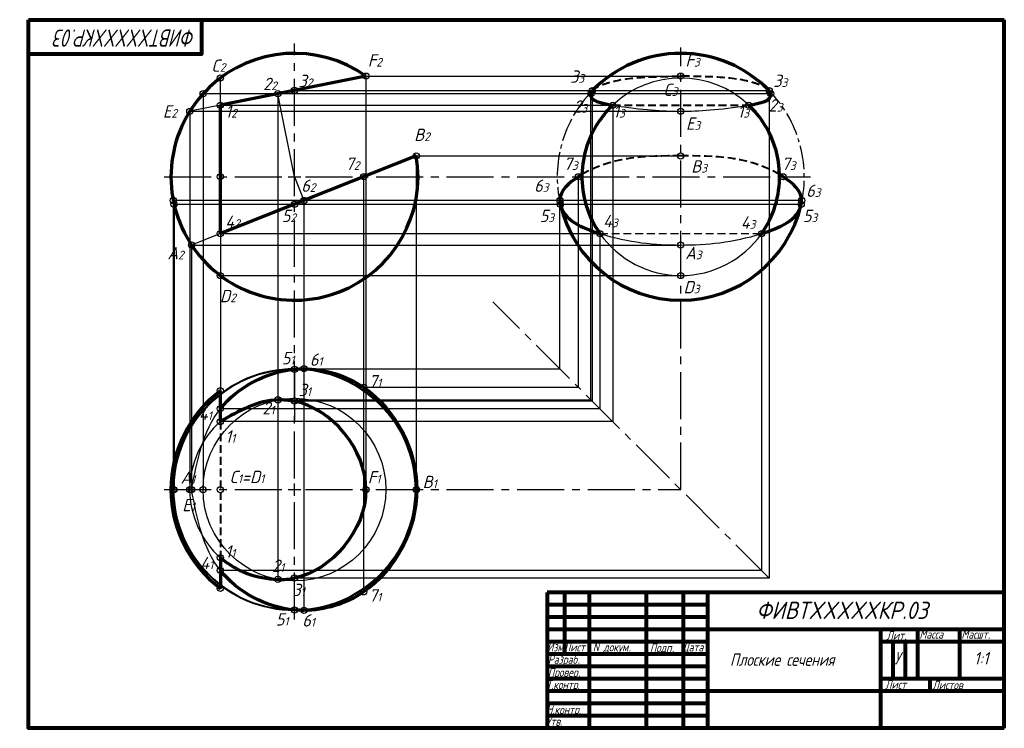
# Paper-space layout 'Layout1' of a CAD drawing. Header units: millimetres. Extents: x -739 to -341, y -511 to -224.
import ezdxf

# ---------------------------------------------------------------- set-up
doc = ezdxf.new("R2010")
doc.units = ezdxf.units.MM
doc.header["$PDMODE"] = 32
doc.header["$PDSIZE"] = 2.5
doc.linetypes.add('CENTER2', pattern=[28.575000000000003, 19.05, -3.175, 3.175, -3.175])
doc.linetypes.add('HIDDEN2', pattern=[4.762499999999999, 3.175, -1.5875])
doc.styles.add('ISO Proportional', font='GOST_B.TTF', dxfattribs={"oblique": 15, "height": 3.5})
doc.styles.get("Standard").update_dxf_attribs({"font": 'GOST_B.TTF', "oblique": 15, "height": 5})

psp = doc.layouts.get("Layout1")

# ---------------------------------------------------------------- linework, layer by layer
at = {"color": 0, "lineweight": 70}
for p, q in [((-598.9481017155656, -246.6070549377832), (-657.8721329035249, -258.3918611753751)), ((-578.5895555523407, -278.952218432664), (-657.872132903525, -310.3918611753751))]:
    psp.add_line(p, q, dxfattribs=at)
at = {"color": 0}
for p, q in [((-627.872132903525, -289.8918611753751), (-627.872132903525, -284.8918611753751)), ((-471.5049102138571, -289.8918611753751), (-471.5049102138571, -284.8918611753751)), ((-630.372132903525, -287.3918611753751), (-625.372132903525, -287.3918611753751)), ((-474.0049102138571, -287.3918611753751), (-469.0049102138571, -287.3918611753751)), ((-630.3721329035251, -414.0791118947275), (-625.3721329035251, -414.0791118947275)), ((-627.8721329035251, -416.5791118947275), (-627.8721329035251, -411.5791118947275))]:
    psp.add_line(p, q, dxfattribs=at)
at = {"color": 0, "linetype": 'CENTER2'}
psp.add_line((-435.6926189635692, -449.8914031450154), (-547.6026636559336, -337.981358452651), dxfattribs=at)
at = {"lineweight": 80}
for p, q in [((-340.5322627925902, -455.7580912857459), (-525.5322627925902, -455.7580912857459)), ((-460.5322627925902, -460.7580912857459), (-525.5322627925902, -460.7580912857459)), ((-460.5322627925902, -465.7580912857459), (-525.5322627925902, -465.7580912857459)), ((-340.5322627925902, -470.7580912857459), (-525.5322627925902, -470.7580912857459)), ((-390.5322627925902, -510.7580912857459), (-390.5322627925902, -470.7580912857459)), ((-460.5322627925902, -475.7580912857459), (-525.5322627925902, -475.7580912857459)), ((-340.5322627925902, -475.7580912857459), (-390.5322627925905, -475.7580912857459)), ((-460.5322627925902, -480.7580912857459), (-525.5322627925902, -480.7580912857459)), ((-460.5322627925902, -485.7580912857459), (-525.5322627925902, -485.7580912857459)), ((-460.5322627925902, -490.7580912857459), (-525.5322627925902, -490.7580912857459)), ((-340.5322627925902, -490.7580912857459), (-390.5322627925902, -490.7580912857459)), ((-340.5322627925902, -495.7580912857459), (-525.5322627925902, -495.7580912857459)), ((-460.5322627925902, -500.7580912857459), (-525.5322627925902, -500.7580912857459)), ((-460.5322627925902, -505.7580912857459), (-525.5322627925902, -505.7580912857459))]:
    psp.add_line(p, q, dxfattribs=at)
for points in [[(-735.5322627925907, -223.758091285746), (-340.5322627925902, -223.7580912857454)], [(-665.5322627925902, -223.7580912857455), (-665.5322627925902, -223.7580912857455), (-665.5322627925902, -237.7580912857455), (-735.5322627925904, -237.7580912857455)], [(-735.5322627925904, -510.7580912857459), (-735.5322627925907, -223.758091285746)], [(-340.5322627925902, -510.7580912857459), (-340.5322627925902, -223.7580912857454)], [(-518.5322627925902, -455.7580912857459), (-518.5322627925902, -480.7580912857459)], [(-508.5322627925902, -455.7580912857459), (-508.5322627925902, -510.7580912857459)], [(-485.5322627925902, -455.7580912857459), (-485.5322627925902, -510.7580912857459)], [(-470.5322627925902, -455.7580912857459), (-470.5322627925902, -510.7580912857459)], [(-460.5322627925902, -510.7580912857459), (-460.5322627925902, -455.7580912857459)], [(-375.5322627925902, -490.7580912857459), (-375.5322627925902, -470.7580912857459)], [(-358.5322627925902, -490.7580912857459), (-358.5322627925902, -470.7580912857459)], [(-385.5322627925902, -490.7580912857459), (-385.5322627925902, -475.7580912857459)], [(-380.5322627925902, -490.7580912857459), (-380.5322627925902, -475.7580912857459)], [(-370.5322627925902, -495.7580912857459), (-370.5322627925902, -490.7580912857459)], [(-340.5322627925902, -510.7580912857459), (-735.5322627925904, -510.7580912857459), (-735.5322627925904, -510.7580912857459)], [(-340.5322627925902, -510.7580912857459), (-525.5322627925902, -510.7580912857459)]]:
    psp.add_lwpolyline(points, dxfattribs=at)
at = {"color": 0, "linetype": 'CENTER2'}
for points in [[(-627.872132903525, -466.7454946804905), (-627.872132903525, -233.4286335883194)], [(-471.5049102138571, -414.0791118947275), (-471.5049102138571, -234.9585422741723)], [(-680.5945768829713, -287.3918611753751), (-511.4951413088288, -287.3918611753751)], [(-511.4951413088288, -287.3918611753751), (-431.5146790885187, -287.3918611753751)], [(-431.5146790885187, -287.3918611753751), (-418.9321647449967, -287.3918611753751)], [(-680.6146761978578, -414.0791118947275), (-471.5049102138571, -414.0791118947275)]]:
    psp.add_lwpolyline(points, dxfattribs=at)
at = {"color": 5}
for points in [[(-598.9481017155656, -246.6070549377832), (-471.5049102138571, -246.6070549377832)], [(-598.9481017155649, -246.6070549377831), (-598.9481017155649, -414.0791118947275)], [(-435.1440044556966, -253.738015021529), (-664.8510261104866, -253.738015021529)], [(-627.872132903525, -287.3918611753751), (-634.6029021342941, -253.738015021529)], [(-634.6029021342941, -253.738015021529), (-634.6029021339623, -450.4400176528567)], [(-657.8721329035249, -258.3918611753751), (-670.2577025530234, -260.8689751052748)], [(-670.2577025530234, -260.8689751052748), (-471.5049102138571, -260.8689751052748)], [(-670.2577025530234, -260.8689751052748), (-670.2577025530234, -414.0791118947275)]]:
    psp.add_lwpolyline(points, dxfattribs=at)
at = {"color": 6}
for points in [[(-657.872132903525, -258.3918611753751), (-657.872132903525, -247.3918611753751)], [(-657.872132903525, -310.3918611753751), (-657.872132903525, -327.3918611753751)], [(-657.872132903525, -327.3918611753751), (-657.872132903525, -381.3529755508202)]]:
    psp.add_lwpolyline(points, dxfattribs=at)
at = {"color": 0}
for points in [[(-664.8507581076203, -253.7380162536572), (-664.8507581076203, -414.0791118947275)], [(-628.4101173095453, -252.4994580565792), (-435.6926189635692, -252.4994580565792)], [(-507.8658159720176, -377.7182061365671), (-507.8658159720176, -253.738015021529)], [(-507.317201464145, -252.4994580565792), (-507.3384363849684, -378.2668391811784)], [(-435.6926189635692, -252.4994580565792), (-435.6926189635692, -449.8914031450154)], [(-657.8721329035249, -258.3918611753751), (-499.0548648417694, -258.3918611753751)], [(-499.0548648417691, -258.3918611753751), (-499.0548648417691, -386.5291572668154)], [(-599.872132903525, -287.3918611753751), (-599.872132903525, -455.5037422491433)], [(-512.9295405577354, -372.6544815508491), (-512.9299125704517, -287.3918611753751)], [(-422.434118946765, -296.9865182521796), (-676.9429241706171, -296.9865182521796)], [(-676.9429241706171, -296.9865182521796), (-676.9429241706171, -414.0791118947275)], [(-676.6236799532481, -298.4953138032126), (-676.6236799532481, -414.0791118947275)], [(-676.6236799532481, -298.4967186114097), (-520.2563159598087, -298.4959342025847)], [(-624.0673550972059, -296.9865182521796), (-624.067355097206, -462.6819616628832)], [(-520.4279745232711, -298.4959342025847), (-520.4279745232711, -296.9865182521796)], [(-520.4279745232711, -365.1560475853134), (-520.4279745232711, -298.4959342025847)], [(-520.2563159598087, -298.4959342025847), (-422.7533930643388, -298.4954450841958)], [(-657.872132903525, -310.3918611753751), (-504.2310465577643, -310.3918611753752)], [(-504.2310465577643, -310.3918611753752), (-504.2310465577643, -381.3529755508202)], [(-438.7787738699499, -310.3918611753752), (-438.7787738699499, -446.8052482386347)], [(-657.872132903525, -327.3918611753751), (-471.5049102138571, -327.3918611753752)], [(-627.872132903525, -365.0083206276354), (-627.872132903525, -386.5291572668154)], [(-624.0673550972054, -365.1560475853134), (-520.4279745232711, -365.1560475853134)], [(-599.8721328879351, -372.6544815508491), (-512.9295405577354, -372.6544815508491)], [(-634.602902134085, -377.7182061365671), (-507.8658159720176, -377.7182061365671)], [(-507.3384327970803, -378.2455893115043), (-627.8721329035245, -378.2455893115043)], [(-657.872132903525, -381.3529755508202), (-657.872132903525, -386.5291572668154)], [(-504.2310465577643, -381.3529755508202), (-657.8721329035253, -381.3529755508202)], [(-499.0548648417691, -386.5291572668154), (-657.872132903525, -386.5291572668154)], [(-657.872132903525, -441.6290665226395), (-657.872132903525, -446.8052482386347)], [(-657.872132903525, -446.8052482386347), (-657.872132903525, -454.0791118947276)], [(-438.7787738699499, -446.8052482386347), (-657.872132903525, -446.8052482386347)], [(-435.6926189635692, -449.8914031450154), (-627.872132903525, -449.8914031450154)]]:
    psp.add_lwpolyline(points, dxfattribs=at)
at = {"color": 0, "lineweight": 70}
for points in [[(-657.872132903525, -310.3918611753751), (-657.872132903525, -258.3918611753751)], [(-657.872132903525, -386.5291572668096), (-657.872132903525, -374.0791118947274)], [(-657.872132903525, -441.6290665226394), (-657.872132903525, -454.0791118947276)]]:
    psp.add_lwpolyline(points, dxfattribs=at)
at = {"color": 0, "linetype": 'HIDDEN2', "lineweight": 40}
for points in [[(-499.0548648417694, -258.3918611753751), (-443.9549555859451, -258.3918611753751)], [(-657.872132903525, -386.5291572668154), (-657.872132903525, -441.6290665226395)]]:
    psp.add_lwpolyline(points, dxfattribs=at)
at = {"color": 4}
for points in [[(-578.5895555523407, -278.952218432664), (-471.5049102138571, -278.952218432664)], [(-578.5895555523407, -278.952218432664), (-578.5895555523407, -414.0791118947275)], [(-627.872132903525, -287.3918611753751), (-624.0673550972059, -296.9865182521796)], [(-657.872132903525, -310.3918611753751), (-669.5451546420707, -315.020818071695)], [(-669.5451546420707, -315.020818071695), (-669.5451546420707, -414.0791118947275)], [(-669.5451546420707, -315.0213996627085), (-471.5049102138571, -315.0213996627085)]]:
    psp.add_lwpolyline(points, dxfattribs=at)
at = {"color": 0, "linetype": 'HIDDEN2'}
psp.add_lwpolyline([(-504.2310465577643, -310.3918611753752), (-438.7787738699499, -310.3918611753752)], dxfattribs=at)
at = {"lineweight": 80, "ltscale": 2}
psp.add_lwpolyline([(-525.5322627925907, -455.7580912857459), (-525.5322627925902, -510.7580912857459)], dxfattribs=at)
at = {"color": 0}
for radius in [49.07079126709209, 48.75154704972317, 36.97862520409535]:
    psp.add_circle((-627.872132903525, -414.0791118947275), radius, dxfattribs=at)
at = {"color": 0, "lineweight": 70}
for centre, radius, start, end in [((-627.8722742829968, -287.3919501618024), 50.00015437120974, 54.65617822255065, 9.7177136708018), ((-471.5049102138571, -287.3918611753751), 50, 44.25460770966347, 135.7453922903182), ((-471.5049102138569, -287.3918611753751), 40.00000000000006, 133.5311521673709, 144.900367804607), ((-471.5049102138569, -287.3918611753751), 40.00000000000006, 1.266306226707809, 46.46884783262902), ((-471.5049102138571, -287.3918611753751), 40.00000000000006, 144.900367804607, 178.7336918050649), ((-471.5049102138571, -287.3918611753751), 40.00000000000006, 178.7336918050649, 215.0996321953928), ((-471.5049102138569, -287.3918611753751), 40.00000000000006, 324.9003678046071, 1.266306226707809), ((-471.5049102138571, -287.3918611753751), 49.99999999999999, 192.8313166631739, 347.169258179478), ((-627.872132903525, -414.0791118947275), 50.00000000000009, 126.8698976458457, 233.1301023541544)]:
    psp.add_arc(centre, radius, start, end, dxfattribs=at)
at = {"color": 6}
for centre, start, end in [((-471.5049102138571, -287.3918611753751), 324.9003678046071, 324.9003678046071), ((-471.5049102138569, -287.3918611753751), 46.46884783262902, 133.5311521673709), ((-471.5049102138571, -287.3918611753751), 215.0996321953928, 324.9003678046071)]:
    psp.add_arc(centre, 40.00000000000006, start, end, dxfattribs=at)
at = {"color": 0, "linetype": 'CENTER2', "ltscale": 0.5}
for start, end in [(135.7453922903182, 192.8313166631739), (347.1686833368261, 44.25460770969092)]:
    psp.add_arc((-471.5049102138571, -287.3918611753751), 50, start, end, dxfattribs=at)
at = {"color": 0}
psp.add_arc((-627.8721329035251, -414.0791118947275), 50, 304.0557977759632, 56.2015355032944, dxfattribs=at)
at = {"color": 0, "linetype": 'HIDDEN2', "lineweight": 40}
for points in [[(-507.317201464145, -252.4994580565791), (-505.5661280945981, -251.2055700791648), (-502.1406367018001, -249.692596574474), (-498.0977613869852, -248.5578667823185), (-482.6261223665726, -246.8887134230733), (-471.5049102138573, -246.6070549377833)], [(-435.6926189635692, -252.4994580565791), (-437.4436923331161, -251.2055700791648), (-440.8691837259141, -249.692596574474), (-444.912059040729, -248.5578667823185), (-460.3836980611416, -246.8887134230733), (-471.5049102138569, -246.6070549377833)]]:
    psp.add_spline(points, degree=3, dxfattribs=at)
at = {"color": 0, "lineweight": 70}
for points, knots in [([(-507.317201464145, -252.4994580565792), (-507.5445245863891, -252.9092617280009), (-509.3419295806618, -256.5205740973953), (-503.5344063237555, -257.6449352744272), (-499.0548648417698, -258.3918611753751)], [111.5678291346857, 111.5678291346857, 111.5678291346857, 111.5678291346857, 112.9224513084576, 122.8869454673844, 122.8869454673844, 122.8869454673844, 122.8869454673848]), ([(-443.9549555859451, -258.3918611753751), (-439.4754141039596, -257.6449352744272), (-433.6678908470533, -256.5205740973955), (-435.4652958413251, -252.9092617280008), (-435.6926189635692, -252.499458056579)], [27.66109349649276, 27.66109349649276, 27.66109349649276, 27.66109349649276, 37.62558765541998, 38.98020982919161, 38.98020982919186, 38.98020982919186, 38.98020982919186]), ([(-511.495141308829, -286.5078832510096), (-511.9745122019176, -286.7917638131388), (-516.2708383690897, -289.4375071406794), (-520.9411847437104, -293.3666154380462), (-520.3573400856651, -298.0010900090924), (-520.2563159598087, -298.4959342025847)], [40.75062513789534, 40.75062513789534, 40.75062513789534, 40.75062513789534, 42.27597887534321, 54.45293980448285, 55.97208534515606, 55.97208534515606, 55.97208534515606, 55.97208534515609]), ([(-422.7533930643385, -298.4954450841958), (-422.6524332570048, -298.0007578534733), (-422.0688066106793, -293.3664661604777), (-426.7389884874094, -289.4375000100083), (-431.0353081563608, -286.7917647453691), (-431.5146790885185, -286.5078846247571)], [161.9924322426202, 161.9924322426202, 161.9924322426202, 161.9924322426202, 163.5110792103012, 175.6880401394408, 177.2133964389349, 177.2133964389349, 177.2133964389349, 177.2133964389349]), ([(-657.8721329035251, -381.3529755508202), (-650.8792420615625, -372.5187679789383), (-637.904545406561, -365.7063626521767), (-616.9194780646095, -364.7816420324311), (-591.1789185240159, -372.6859462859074), (-570.4352981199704, -414.0791118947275), (-591.1789185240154, -455.4722775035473), (-616.91947806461, -463.376581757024), (-637.9045454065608, -462.4518611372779), (-650.8792420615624, -455.6394558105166), (-657.872132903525, -446.8052482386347)], [34.74563910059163, 34.74563910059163, 34.74563910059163, 34.74563910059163, 68.75760447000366, 72.56624626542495, 97.89676715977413, 144.4687340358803, 191.0407009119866, 216.3712218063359, 220.179863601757, 254.191828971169, 254.191828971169, 254.191828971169, 254.191828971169]), ([(-627.872132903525, -378.2455893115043), (-630.128494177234, -377.9643895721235), (-640.6215040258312, -376.6566948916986), (-650.2859097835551, -382.1875936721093), (-657.872132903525, -386.5291572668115)], [45.91821381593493, 45.91821381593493, 45.91821381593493, 45.91821381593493, 52.734298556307, 77.61581700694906, 77.61581700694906, 77.61581700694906, 77.61581700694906]), ([(-657.872132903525, -441.6290665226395), (-651.5186247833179, -447.1606493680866), (-640.8139808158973, -450.988067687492), (-629.9853370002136, -450.3840944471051), (-627.8721329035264, -449.8914031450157)], [138.0278136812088, 138.0278136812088, 138.0278136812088, 138.027813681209, 162.9093321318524, 169.6624227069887, 169.6624227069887, 169.6624227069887, 169.6624227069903])]:
    psp.add_open_spline(points, degree=3, knots=knots, dxfattribs=at)
at = {"color": 5}
for points in [[(-499.0548648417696, -258.3918611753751), (-486.6198115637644, -260.4653018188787), (-479.0623608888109, -260.6671384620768), (-471.5049102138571, -260.8689751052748)], [(-471.5049102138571, -260.8689751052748), (-463.9474595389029, -260.6671384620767), (-456.3900088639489, -260.4653018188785), (-443.9549555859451, -258.3918611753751)], [(-657.872132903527, -386.5291572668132), (-665.6019020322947, -393.2992144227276), (-674.9218292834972, -414.0517357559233), (-665.5852496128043, -434.9137616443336), (-657.8721329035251, -441.6290665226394)]]:
    psp.add_open_spline(points, degree=3, dxfattribs=at)
at = {"color": 0, "linetype": 'HIDDEN2', "lineweight": 40}
for points in [[(-471.5049102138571, -278.952218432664), (-485.0967033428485, -278.938041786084), (-498.6884964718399, -278.923865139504), (-511.495141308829, -286.5078832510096)], [(-431.5146790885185, -286.5078846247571), (-444.32130265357, -278.9238915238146), (-457.9131064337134, -278.9380549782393), (-471.5049102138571, -278.952218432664)]]:
    psp.add_open_spline(points, degree=3, dxfattribs=at)
at = {"color": 0, "lineweight": 70}
for points in [[(-520.2563159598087, -298.4959342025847), (-518.9290955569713, -304.9970279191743), (-511.34257049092, -308.1837680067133), (-504.2310465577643, -310.3918611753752)], [(-438.7787738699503, -310.3918611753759), (-431.6670499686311, -308.1836667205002), (-424.0802292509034, -304.9967344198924), (-422.7533930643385, -298.4954450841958)], [(-598.9481017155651, -414.0791118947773), (-598.9291497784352, -397.7521135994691), (-612.7927980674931, -381.3041703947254), (-627.8721329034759, -378.2668206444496)], [(-598.9481017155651, -414.0791118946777), (-598.9291497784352, -430.4061101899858), (-612.7927980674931, -446.8540533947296), (-627.8721329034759, -449.8914031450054)]]:
    psp.add_open_spline(points, degree=3, dxfattribs=at)
at = {"color": 4}
for points in [[(-504.2310465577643, -310.3918611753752), (-492.4538295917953, -314.0486290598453), (-471.5048570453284, -315.9941213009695), (-450.5560971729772, -314.0487269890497), (-438.7787738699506, -310.3918611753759)], [(-657.872132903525, -446.8052482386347), (-665.015867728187, -437.7804775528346), (-667.280511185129, -425.929794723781), (-669.5451546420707, -414.0791118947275)]]:
    psp.add_open_spline(points, degree=3, dxfattribs=at)
at = {"color": 4, "start_tangent": (0.1955333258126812, 1.023208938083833), "end_tangent": (0.6168027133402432, 0.7792146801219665)}
psp.add_spline([(-669.5451546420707, -414.0791118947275), (-657.8721329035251, -381.3529755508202)], degree=3, dxfattribs=at)
at = {"color": 0}
for p in [(-657.872132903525, -247.3918611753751), (-664.850756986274, -253.738015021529), (-657.872132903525, -287.3918611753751), (-512.9299125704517, -287.3918611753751), (-430.0799078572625, -287.3918611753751), (-676.9429241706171, -296.9865182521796), (-676.623680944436, -298.4953094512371), (-520.2564582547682, -298.4953094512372), (-422.753362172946, -298.4953094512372), (-471.5049102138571, -327.3918611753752), (-627.872132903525, -365.3275648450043), (-657.872132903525, -374.0791118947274), (-599.872132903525, -372.6544815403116), (-627.872132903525, -378.2455893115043), (-676.9429241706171, -414.0791118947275), (-676.6236799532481, -414.0791118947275), (-664.8507581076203, -414.0791118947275), (-627.872132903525, -449.8914031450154), (-657.872132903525, -454.0791118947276), (-599.872132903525, -455.5037422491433), (-627.872132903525, -462.8306589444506)]:
    psp.add_point(p, dxfattribs=at)
at = {"color": 6}
for p in [(-657.872132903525, -247.3918611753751), (-657.872132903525, -327.3918611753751), (-657.872132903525, -414.0791118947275)]:
    psp.add_point(p, dxfattribs=at)
at = {"color": 5}
for p in [(-598.9481017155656, -246.6070549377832), (-471.5049102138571, -246.6070549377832), (-507.8658159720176, -253.738015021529), (-507.317201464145, -252.4994580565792), (-435.6926189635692, -252.4994580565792), (-435.1440044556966, -253.738015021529), (-670.2577025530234, -260.8689751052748), (-471.5049102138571, -260.8689751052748), (-634.6029021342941, -377.7182061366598), (-670.2577025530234, -414.0791118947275), (-598.9481017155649, -414.0791118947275), (-634.6029021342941, -450.4400176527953)]:
    psp.add_point(p, dxfattribs=at)
at = {"color": 244}
psp.add_point((-634.6029021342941, -253.738015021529), dxfattribs=at)
at = {"color": 241}
psp.add_point((-627.872132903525, -252.3918611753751), dxfattribs=at)
at = {"color": 3}
for p in [(-657.872132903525, -258.3918611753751), (-657.8721329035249, -258.3918611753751), (-499.0548648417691, -258.3918611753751), (-443.9549555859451, -258.3918611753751), (-657.872132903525, -386.5291572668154), (-657.872132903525, -441.6290665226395)]:
    psp.add_point(p, dxfattribs=at)
at = {"color": 4}
for p in [(-578.5895555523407, -278.952218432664), (-471.5049102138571, -278.952218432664), (-669.5451546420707, -315.020818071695), (-471.5049102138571, -315.0213996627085), (-669.5451546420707, -414.0791118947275), (-578.5895555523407, -414.0791118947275)]:
    psp.add_point(p, dxfattribs=at)
at = {"color": 175}
psp.add_point((-599.872132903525, -287.3918611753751), dxfattribs=at)
at = {"color": 86}
psp.add_point((-627.872132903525, -298.4953094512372), dxfattribs=at)
at = {"color": 30}
for p in [(-624.0673550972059, -296.9865182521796), (-520.4279745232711, -296.9865182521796), (-422.5818459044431, -296.9865182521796), (-624.0673550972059, -365.1560475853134), (-624.067355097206, -463.0021762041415)]:
    psp.add_point(p, dxfattribs=at)
at = {"color": 130}
for p in [(-657.872132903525, -310.3918611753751), (-504.2310465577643, -310.3918611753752), (-438.7787738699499, -310.3918611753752), (-657.872132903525, -381.3529755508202), (-657.872132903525, -446.8052482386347)]:
    psp.add_point(p, dxfattribs=at)

# ---------------------------------------------------------------- texts
at = {"insert": (-667.9056319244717, -234.7131457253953), "char_height": 7, "width": 19.65043019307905, "attachment_point": 1, "rotation": 180, "style": 'ISO Proportional'}
psp.add_mtext('{\\fGOST type A|b0|i0|c204|p34;\\W0.9;ФИВТ\\fGOST type A|b0|i0|c0|p34;XXXXX\\fGOST type A|b0|i0|c204|p34;КР.0\\fGOST type A|b0|i0|c0|p34;3}', dxfattribs=at)
at = {"color": 5, "char_height": 5, "attachment_point": 1}
for s, insert in [('F{\\H0.7x;2}', (-598.1879005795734, -237.7573060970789)), ('F{\\H0.7x;3}', (-469.6090663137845, -237.7573060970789)), ('E{\\H0.7x;2}', (-681.1271036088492, -258.4157780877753)), ('E{\\H0.7x;3}', (-469.3724110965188, -263.350256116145)), ('F{\\H0.7x;1}', (-598.1879005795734, -406.5628608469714)), ('E{\\H0.7x;1}', (-673.2726374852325, -417.8458594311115))]:
    psp.add_mtext(s, dxfattribs=dict(at, insert=insert))
at = {"color": 6, "char_height": 5, "attachment_point": 1}
for s, insert in [('C{\\H0.7x;2}', (-661.5602237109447, -239.877059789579)), ('C{\\H0.7x;3}', (-478.5916775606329, -249.6277670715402)), ('D{\\H0.7x;3}', (-470.3739734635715, -329.5901838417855)), ('D{\\H0.7x;2}', (-658.024421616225, -333.1708979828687)), ('C{\\H0.7x;1}=D{\\H0.7x;1}', (-654.2196438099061, -406.4275531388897))]:
    psp.add_mtext(s, dxfattribs=dict(at, insert=insert))
at = {"color": 241, "char_height": 5, "attachment_point": 1}
for s, insert in [('3{\\H0.7x;2}', (-626.2243457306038, -246.0356865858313)), ('3{\\H0.7x;3}', (-516.2998775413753, -244.282849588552)), ('3{\\H0.7x;3}', (-434.0345990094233, -246.0032683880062)), ('3{\\H0.7x;1}', (-626.2243457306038, -371.1967677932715)), ('3{\\H0.7x;1}', (-628.6954777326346, -452.2004725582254))]:
    psp.add_mtext(s, dxfattribs=dict(at, insert=insert))
at = {"color": 244, "char_height": 5, "attachment_point": 1}
for s, insert in [('2{\\H0.7x;2}', (-640.5668071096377, -247.2742435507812)), ('2{\\H0.7x;3}', (-514.9585949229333, -256.4230235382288)), ('2{\\H0.7x;3}', (-435.9148403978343, -255.9926695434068)), ('2{\\H0.7x;1}', (-640.8730576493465, -378.6134016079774)), ('2{\\H0.7x;1}', (-636.9620557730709, -442.428622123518))]:
    psp.add_mtext(s, dxfattribs=dict(at, insert=insert))
at = {"color": 3, "char_height": 5, "attachment_point": 1}
for s, insert in [('1{\\H0.7x;2}', (-655.8983992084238, -258.4157780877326)), ('1{\\H0.7x;3}', (-498.8904908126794, -258.4157780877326)), ('1{\\H0.7x;3}', (-448.5615249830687, -258.4157780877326)), ('1{\\H0.7x;1}', (-655.8983992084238, -390.0686362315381)), ('1{\\H0.7x;1}', (-655.8983992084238, -436.6365720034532))]:
    psp.add_mtext(s, dxfattribs=dict(at, insert=insert))
at = {"color": 4, "char_height": 5, "attachment_point": 1}
for s, insert in [('B{\\H0.7x;2}', (-579.4158457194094, -267.8822089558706)), ('B{\\H0.7x;3}', (-467.2751225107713, -280.6805803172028)), ('A{\\H0.7x;2}', (-679.2900883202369, -315.8058638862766)), ('A{\\H0.7x;3}', (-469.7166773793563, -315.8058638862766)), ('A{\\H0.7x;1}', (-674.0148017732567, -406.7351303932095)), ('B{\\H0.7x;1}', (-575.9885080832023, -408.478728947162))]:
    psp.add_mtext(s, dxfattribs=dict(at, insert=insert))
at = {"color": 175, "char_height": 5, "attachment_point": 1}
for s, insert in [('7{\\H0.7x;2}', (-607.1938378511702, -279.6182269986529)), ('7{\\H0.7x;3}', (-518.9173039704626, -279.6182269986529)), ('7{\\H0.7x;3}', (-430.7005384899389, -279.6182269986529)), ('7{\\H0.7x;1}', (-597.754417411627, -367.6512412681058)), ('7{\\H0.7x;1}', (-597.754417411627, -454.4214039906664))]:
    psp.add_mtext(s, dxfattribs=dict(at, insert=insert))
at = {"color": 30, "char_height": 5, "attachment_point": 1}
for s, insert in [('6{\\H0.7x;2}', (-625.1376199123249, -288.4879152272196)), ('6{\\H0.7x;3}', (-530.8586432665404, -288.4879152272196)), ('6{\\H0.7x;3}', (-420.7460149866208, -290.5220914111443)), ('6{\\H0.7x;1}', (-621.6599460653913, -358.9330787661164)), ('6{\\H0.7x;1}', (-624.7355368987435, -464.55846906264))]:
    psp.add_mtext(s, dxfattribs=dict(at, insert=insert))
at = {"color": 86, "char_height": 5, "attachment_point": 1}
for s, insert in [('5{\\H0.7x;2}', (-633.0250007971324, -300.7083836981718)), ('5{\\H0.7x;3}', (-528.6006991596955, -300.7083836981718)), ('5{\\H0.7x;3}', (-422.0600405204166, -300.7083836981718)), ('5{\\H0.7x;1}', (-633.0250007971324, -358.3414655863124)), ('5{\\H0.7x;1}', (-635.4415345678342, -464.1632988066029))]:
    psp.add_mtext(s, dxfattribs=dict(at, insert=insert))
at = {"color": 130, "char_height": 5, "attachment_point": 1}
for s, insert in [('4{\\H0.7x;3}', (-502.937931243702, -302.8388066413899)), ('4{\\H0.7x;2}', (-655.8983992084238, -303.0736350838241)), ('4{\\H0.7x;3}', (-447.192850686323, -303.4045155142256)), ('4{\\H0.7x;1}', (-666.5868980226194, -380.9067561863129)), ('4{\\H0.7x;1}', (-665.9865123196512, -441.3207383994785))]:
    psp.add_mtext(s, dxfattribs=dict(at, insert=insert))
at = {"attachment_point": 1, "style": 'ISO Proportional'}
for s, insert, char_height, width in [('{\\fGOST type A|b0|i0|c204|p34;\\W1.1;ФИВТ\\fGOST type A|b0|i0|c0|p34;XXXXX\\fGOST type A|b0|i0|c204|p34;КР.0\\fGOST type A|b0|i0|c0|p34;3}', (-440.9308475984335, -459.4623405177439), 7, 19.65043019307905), ('{\\fGOST type A|b0|i0|c204|p34;\\W1;Лит\\W1.5;.}', (-388.2065227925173, -471.4080119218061), 3.5, 0.8591114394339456), ('{\\fGOST type A|b0|i0|c204|p34;\\W1;Масса}', (-374.8750257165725, -470.9472222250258), 3.5, 0.8591114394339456), ('{\\fGOST type A|b0|i0|c204|p34;\\W1;Масшт\\W1.5;.}', (-357.8973153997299, -470.9472250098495), 3.5, 0.8591114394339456), ('{\\fGOST type A|b0|i0|c204|p34;\\W1;Изм}', (-525.5829257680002, -476.137178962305), 3.5, 0.8591114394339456), ('{\\fGOST type A|b0|i0|c204|p34;\\W1;Лист}', (-518.8078839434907, -476.137178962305), 3.5, 0.8591114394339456), ('{\\fGOST type A|b0|i0|c0|p34;\\W1;N \\fGOST type A|b0|i0|c204|p34;докум\\W1.5;.}', (-507.0883117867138, -476.137178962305), 3.5, 19.65043019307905), ('{\\fGOST type A|b0|i0|c204|p34;\\W1;Подп\\W1.5;.}', (-483.9638742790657, -476.384855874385), 3.5, 0.8591114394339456), ('{\\fGOST type A|b0|i0|c204|p34;\\W1;Дата}', (-470.85415246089, -476.137178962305), 3.5, 0.8591114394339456), ('{\\fGOST type A|b0|i0|c204|p34;Разраб\\W1.5;.}', (-525.2603510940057, -481.1339361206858), 3.5, 0.8591114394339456), ('\\pi6.7103;{\\fGOST type A|b0|i0|c204|p34;Плоские\\fGOST type A|b0|i0|c0|p34; \\fGOST type A|b0|i0|c204|p34;сечения}', (-458.2789102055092, -480.461772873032), 5, 57.53103959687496), ('{\\fGOST type A|b0|i0|c204|p34;\\W1;Провер\\W1.5;.}', (-525.2603510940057, -486.3584742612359), 3.5, 0.8591114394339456), ('{\\fGOST type A|b0|i0|c204|p34;\\W1;Т\\fGOST type A|b0|i0|c0|p34;.\\fGOST type A|b0|i0|c204|p34;контр.}', (-525.9471126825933, -491.3354307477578), 3.5, 20.17421664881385), ('{\\fGOST type A|b0|i0|c204|p34;Лист\\fGOST type A|b0|i0|c0|p34; }', (-388.7759009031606, -491.2840773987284), 3.5, 19.14591994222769), ('{\\fGOST type A|b0|i0|c204|p34;Листов\\fGOST type A|b0|i0|c0|p34; }', (-369.6190609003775, -491.4667142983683), 3.5, 22.5869854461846), ('{\\fGOST type A|b0|i0|c204|p34;\\W1;Н\\fGOST type A|b0|i0|c0|p34;.\\fGOST type A|b0|i0|c204|p34;контр.}', (-525.9471126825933, -501.4609612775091), 3.5, 20.17421664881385), ('{\\fGOST type A|b0|i0|c204|p34;\\W1;Утв.}', (-525.9471126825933, -506.2662974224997), 3.5, 20.17421664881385)]:
    psp.add_mtext(s, dxfattribs=dict(at, insert=insert, char_height=char_height, width=width))
at = {"char_height": 5, "attachment_point": 1, "style": 'ISO Proportional'}
for s, insert in [('{\\fGOST type A|b0|i0|c204|p34;У}', (-385.1144887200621, -479.8676410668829)), ('{\\fGOST type A|b0|i0|c0|p34;\\W1.1;1:1}', (-352.8020030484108, -479.8676410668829))]:
    psp.add_mtext(s, dxfattribs=dict(at, insert=insert))

doc.saveas('drawing.dxf')
